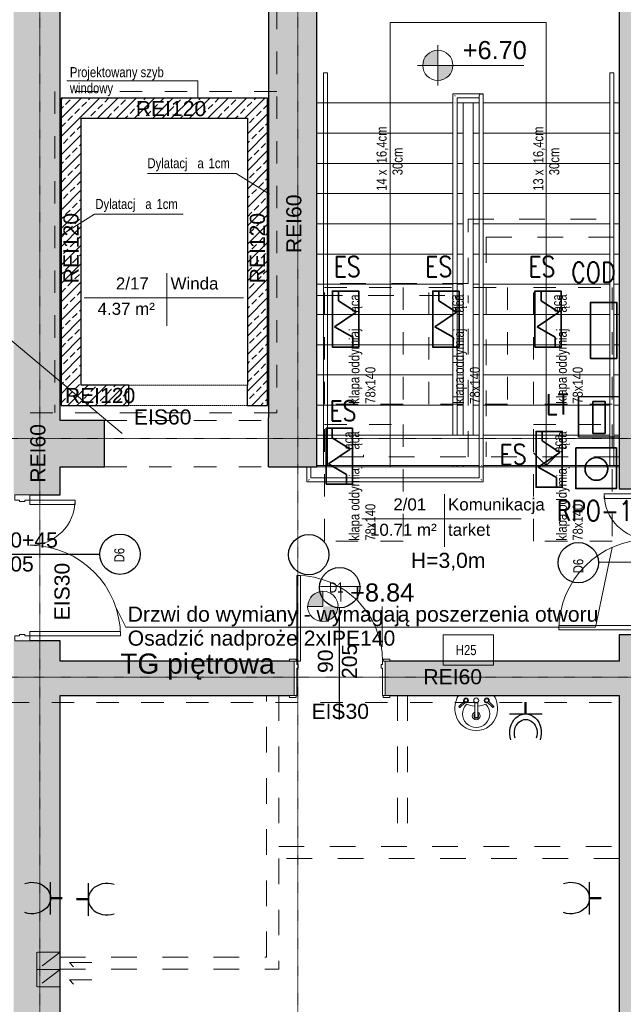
# Model space of a CAD drawing. Header units: centimetres. Extents: x 14504 to 44111, y -18976 to -7683.
# Tile 110 of 141: x 37171 to 37770, y -17642 to -16664. Entities that reach past the tile are written whole.
import ezdxf

# ---------------------------------------------------------------- set-up
doc = ezdxf.new("R2010")
doc.units = ezdxf.units.CM
for name, pattern in [('Aligning Line 1_8_', [0.635, 0.3175, -0.3175]), ('Kreska', [0.635, 0.3175, -0.3175]), ('Linia siatki', [0.9925, 0.47, -0.2175, 0.0875, -0.2175]), ('Ponad', [0.396875, 0.238125, -0.15875]), ('Ukryty', [0.714375, 0.47625, -0.238125])]:
    doc.linetypes.add(name, pattern=pattern)
for name, color, linetype, lineweight in [('A-AREA', 32, 'Continuous', 9), ('A-AREA-IDEN', 4, 'Continuous', 9), ('A-DETL', 6, 'Continuous', 9), ('A-DETL-GENF', 92, 'Continuous', 9), ('A-DETL-HDLN', 90, 'Ukryty', 9), ('A-DETL-MEDM', 33, 'Continuous', 25), ('A-DETL-THIN', 151, 'Continuous', 9), ('A-DOOR', 31, 'Continuous', 9), ('A-DOOR-FRAM', 31, 'Continuous', 18), ('A-FLOR', 192, 'Continuous', 9), ('A-FLOR-HRAL', 11, 'Continuous', 9), ('A-WALL', 4, 'Continuous', 9), ('A-WALL-PATT', 111, 'Continuous', 25), ('G-ANNO-DIMS', 111, 'Continuous', 9), ('G-ANNO-TEXT', 8, 'Continuous', 9), ('IE inst', 1, 'Continuous', 50), ('P-SANR-FIXT', 6, 'Continuous', 9), ('S-GRID', 8, 'Continuous', 9), ('S-STRS', 31, 'Continuous', 9), ('S-STRS-ANNO', 31, 'Continuous', 9)]:
    doc.layers.add(name, color=color, linetype=linetype, lineweight=lineweight)
doc.styles.add('Arial_1', font='arial.ttf', dxfattribs={"height": 12})
doc.styles.add('Arial_2', font='arial.ttf', dxfattribs={"height": 18})
doc.styles.add('Arial_3', font='arial.ttf', dxfattribs={"width": 0.8, "height": 18})
doc.styles.add('Arial_4', font='arial.ttf', dxfattribs={"height": 10})
doc.styles.add('Arial_5', font='arial.ttf', dxfattribs={"height": 15})
doc.styles.get("Standard").update_dxf_attribs({"font": 'romans.shx', "width": 0.8, "height": 20})
pattern_1 = [(45, (20971.481, -7711.194), (-9.123799, 9.123799), []), (45, (20980.605, -7711.194), (-9.123799, 9.123799), [6.452, -3.226])]

# ---------------------------------------------------------------- blocks, each defined once
blk = doc.blocks.new('Drzwi-wewnętrzne-jednoskrzydłowe-dwupanelowe-drewniane - 900 x 2100mm-321421-6_Poziom posadzka II pietra')
at = {"layer": 'A-DOOR'}
for p, q in [((-49.635, 19.3175), (-43.135, 19.3175)), ((-49.635, 17.3175), (-49.635, 19.3175)), ((-43.135, 17.3175), (-49.635, 17.3175)), ((-43.135, 19.3175), (-43.135, 17.3175)), ((43.135, 19.3175), (49.635, 19.3175)), ((43.135, 17.3175), (43.135, 19.3175)), ((49.635, 17.3175), (43.135, 17.3175)), ((49.635, 19.3175), (49.635, 17.3175)), ((-49.635, -16.6825), (-43.135, -16.6825)), ((-49.635, -18.6825), (-49.635, -16.6825)), ((-43.135, -18.6825), (-49.635, -18.6825)), ((-43.135, -16.6825), (-43.135, -18.6825)), ((43.135, -16.6825), (49.635, -16.6825)), ((43.135, -18.6825), (43.135, -16.6825)), ((49.635, -18.6825), (43.135, -18.6825)), ((49.635, -16.6825), (49.635, -18.6825))]:
    blk.add_line(p, q, dxfattribs=at)
at = {"layer": 'A-DOOR', "lineweight": 18}
for p, q in [((39, -16.6825), (42.5, -16.6825)), ((39, -101.6825), (39, -16.6825)), ((42.5, -16.6825), (42.5, -101.6825)), ((42.5, -101.6825), (39, -101.6825))]:
    blk.add_line(p, q, dxfattribs=at)
at = {"layer": 'A-DOOR'}
blk.add_arc((42.5, -16.6825), 85, 180, 270, dxfattribs=at)
at = {"layer": 'A-DOOR-FRAM'}
for p, q in [((-45, 17.3175), (-42.5, 17.3175)), ((-45, -16.6825), (-45, 17.3175)), ((-42.5, 17.3175), (-42.5, -9.69)), ((42.5, 17.3175), (45, 17.3175)), ((42.5, -9.69), (42.5, 17.3175)), ((45, 17.3175), (45, -16.6825)), ((-42.5, -9.69), (-41.23, -9.69)), ((-41.23, -9.69), (-41.23, -13.1825)), ((41.23, -9.69), (42.5, -9.69)), ((41.23, -13.1825), (41.23, -9.69)), ((-42.5, -16.6825), (-45, -16.6825)), ((-42.5, -13.1825), (-42.5, -16.6825)), ((-41.23, -13.1825), (-42.5, -13.1825)), ((42.5, -13.1825), (41.23, -13.1825)), ((42.5, -16.6825), (42.5, -13.1825)), ((45, -16.6825), (42.5, -16.6825))]:
    blk.add_line(p, q, dxfattribs=at)
blk = doc.blocks.new('Drzwi-korytarz-niesymetryczne-wpuszczane - 1350 x 2000mm-591046-6_Poziom posadzka II pietra')
at = {"layer": 'A-DOOR', "lineweight": 18}
for p, q in [((-67.5, -6.365), (-67.5, 83.635)), ((-67.5, 83.635), (-63, 83.635)), ((-63, 83.635), (-63, -6.365)), ((67.5, 38.635), (63, 38.635)), ((63, 38.635), (63, -6.365)), ((67.5, -6.365), (67.5, 38.635)), ((-63, -6.365), (-67.5, -6.365)), ((63, -6.365), (67.5, -6.365))]:
    blk.add_line(p, q, dxfattribs=at)
at = {"layer": 'A-DOOR'}
for centre, radius, start, end in [((-67.5, -6.365), 90, 0, 90), ((67.5, -6.365), 45, 90, 180)]:
    blk.add_arc(centre, radius, start, end, dxfattribs=at)
at = {"layer": 'A-DOOR-FRAM'}
for p, q in [((-67.5, -6.365), (-72.5, -6.365)), ((-72.5, -6.365), (-72.5, -21.365)), ((-67.5, -11.34125), (-67.5, -6.365)), ((67.5, -6.365), (67.5, -11.34125)), ((72.5, -6.365), (67.5, -6.365)), ((72.5, -21.365), (72.5, -6.365)), ((-65.9125, -11.34125), (-67.5, -11.34125)), ((-67.5, -21.365), (-67.5, -16.44375)), ((-67.5, -16.44375), (-65.9125, -16.44375)), ((-65.9125, -16.44375), (-65.9125, -11.34125)), ((67.5, -11.34125), (65.9125, -11.34125)), ((65.9125, -11.34125), (65.9125, -16.44375)), ((65.9125, -16.44375), (67.5, -16.44375)), ((67.5, -16.44375), (67.5, -21.365)), ((-72.5, -21.365), (-67.5, -21.365)), ((67.5, -21.365), (72.5, -21.365))]:
    blk.add_line(p, q, dxfattribs=at)
blk = doc.blocks.new('Drzwi-korytarz-niesymetryczne-wpuszczane - 1350 x 2000mm-590928-6_Poziom posadzka II pietra')
at = {"layer": 'A-DOOR', "lineweight": 18}
for p, q in [((-63, 6.365), (-67.5, 6.365)), ((-67.5, 6.365), (-67.5, -83.635)), ((-63, -83.635), (-63, 6.365)), ((63, 6.365), (67.5, 6.365)), ((63, -38.635), (63, 6.365)), ((67.5, 6.365), (67.5, -38.635)), ((67.5, -38.635), (63, -38.635)), ((-67.5, -83.635), (-63, -83.635))]:
    blk.add_line(p, q, dxfattribs=at)
at = {"layer": 'A-DOOR'}
for centre, radius, start, end in [((-67.5, 6.365), 90, 270, 360), ((67.5, 6.365), 45, 180, 270)]:
    blk.add_arc(centre, radius, start, end, dxfattribs=at)
at = {"layer": 'A-DOOR-FRAM'}
for p, q in [((-72.5, 21.365), (-67.5, 21.365)), ((-72.5, 6.365), (-72.5, 21.365)), ((-67.5, 21.365), (-67.5, 16.44375)), ((67.5, 21.365), (72.5, 21.365)), ((67.5, 16.44375), (67.5, 21.365)), ((72.5, 21.365), (72.5, 6.365)), ((-67.5, 16.44375), (-65.9125, 16.44375)), ((-67.5, 11.34125), (-67.5, 6.365)), ((-65.9125, 11.34125), (-67.5, 11.34125)), ((-65.9125, 16.44375), (-65.9125, 11.34125)), ((65.9125, 16.44375), (67.5, 16.44375)), ((65.9125, 11.34125), (65.9125, 16.44375)), ((67.5, 11.34125), (65.9125, 11.34125)), ((67.5, 6.365), (67.5, 11.34125)), ((-67.5, 6.365), (-72.5, 6.365)), ((72.5, 6.365), (67.5, 6.365))]:
    blk.add_line(p, q, dxfattribs=at)
blk = doc.blocks.new('Lavabo mural - 05 - 440mm x 350mm-346807-6_Poziom posadzka II pietra')
at = {"layer": 'P-SANR-FIXT'}
for p, q in [((-17.19, -11.05), (-11.74, -5.6)), ((-16.1, -12.14), (-10.65, -6.69)), ((-1.5, -21.49), (-1.5, -7.07)), ((1.5, -21.49), (1.5, -7.07)), ((16.41, -12.14), (10.96, -6.69)), ((17.5, -11.05), (12.05, -5.6))]:
    blk.add_line(p, q, dxfattribs=at)
for centre, radius, start, end in [((5.33, -13.08), 26.44, 150.36495, 193.63505), ((-5.33, -13.08), 26.44, 346.36495, 29.63505), ((0, -18.36), 13.5, 135.46291, 45.05561), ((-10.13, -5.07), 2.5, 0, 180), ((-10.13, -5.07), 2.5, 180, 207.05328), ((-10.13, -5.07), 1.7, 360, 180), ((-10.13, -5.07), 1.7, 180, 198.05956), ((-10.13, -5.07), 1.7, 198.05956, 360), ((-10.13, -5.07), 2.5, 242.94672, 0), ((-0.16, 16.03), 26.66, 249.19864, 267.10928), ((0, -5.07), 2.5, 0, 180), ((0, -5.07), 2.5, 180, 0), ((-0.16, 16.03), 26.66, 273.5606, 291.31988), ((10.43, -5.07), 2.5, 360, 180), ((10.43, -5.07), 2.5, 180, 297.05328), ((10.43, -5.07), 1.7, 0, 180), ((10.43, -5.07), 1.7, 180, 0), ((10.43, -5.07), 2.5, 332.94672, 360), ((-0.59, -14.51), 20.35, 193.63505, 271.65578), ((0, -20.36), 3.86, 112.88275, 180), ((0, -20.36), 2.35, 129.68263, 180), ((0.59, -14.51), 20.35, 268.34422, 346.36495), ((0, -20.36), 3.86, 360, 67.11782), ((0, -20.36), 2.35, 360, 50.3185), ((0, -20.36), 3.86, 180, 360), ((0, -20.36), 2.35, 180, 360)]:
    blk.add_arc(centre, radius, start, end, dxfattribs=at)
for centre, major_axis, ratio, start_param, end_param in [((-16.65, -11.59), (-0.545, 0.545), 0.274309, 0, 3.141593), ((16.95, -11.59), (0.545, 0.545), 0.274309, 3.141593, 6.283185), ((0, -21.49), (-1.5, 0), 0.428525, 0, 3.141593)]:
    blk.add_ellipse(centre, major_axis=major_axis, ratio=ratio, start_param=start_param, end_param=end_param, dxfattribs=at)
blk = doc.blocks.new('Otwór drzwiowy - 118x223-651258-6_Poziom posadzka II pietra')
at = {"layer": 'A-DETL-GENF', "linetype": 'Ponad'}
for p, q in [((58.18, 10), (-59.82, 10)), ((-59.82, -10), (58.18, -10))]:
    blk.add_line(p, q, dxfattribs=at)
at = {"layer": 'A-DETL-MEDM'}
for p, q in [((-59.82, 10), (-59.82, -10)), ((58.18, -10), (58.18, 10))]:
    blk.add_line(p, q, dxfattribs=at)
blk = doc.blocks.new('Typ poręczy górnej - Górna poręcz_wewnętrzny_-702195-6_Poziom posadzka II pietra')
at = {"layer": 'A-FLOR-HRAL'}
for p, q in [((16657.66, -9026.43), (16629.58, -9026.43)), ((16629.58, -9026.43), (16629.58, -9034.96)), ((16633.58, -9030.43), (16655.66, -9030.43)), ((16633.58, -9034.96), (16633.58, -9030.43)), ((16655.66, -9028.43), (16655.66, -9395.98)), ((16659.66, -9395.98), (16659.66, -9028.43)), ((16629.58, -9034.96), (16629.58, -9365.47)), ((16633.58, -9365.47), (16633.58, -9034.96)), ((16629.58, -9395.47), (16629.58, -9396.71)), ((16633.58, -9396.71), (16633.58, -9395.47)), ((16484.58, -9396.71), (16484.58, -9411.75)), ((16488.58, -9407.75), (16488.58, -9396.71)), ((16655.66, -9395.98), (16655.66, -9407.75)), ((16659.66, -9411.75), (16659.66, -9395.98)), ((16484.58, -9411.75), (16659.66, -9411.75)), ((16655.66, -9407.75), (16488.58, -9407.75))]:
    blk.add_line(p, q, dxfattribs=at)
at = {"layer": 'A-FLOR-HRAL', "flags": 128}
for points in [[(16657.66, -9026.43), (16657.14, -9026.5), (16656.66, -9026.7), (16656.25, -9027.02), (16655.93, -9027.43), (16655.73, -9027.92), (16655.66, -9028.43)], [(16655.66, -9028.43), (16655.73, -9027.92), (16655.93, -9027.43), (16656.25, -9027.02), (16656.66, -9026.7), (16657.14, -9026.5), (16657.66, -9026.43), (16658.18, -9026.5), (16658.66, -9026.7), (16659.08, -9027.02)], [(16659.08, -9027.02), (16658.66, -9026.7), (16658.18, -9026.5), (16657.66, -9026.43)]]:
    blk.add_lwpolyline(points, dxfattribs=at)
at = {"layer": 'A-FLOR-HRAL'}
for points, knots in [([(16631.35, -9028.2), (16631.38, -9028.23), (16631.46, -9028.31), (16631.58, -9028.43), (16631.7, -9028.55), (16631.78, -9028.63), (16631.82, -9028.67)], [-0.53727163, -0.53727163, -0.53727163, -0.53727163, -0.52083333, -0.5, -0.47916667, -0.46272837, -0.46272837, -0.46272837, -0.46272837]), ([(16486.82, -9409.52), (16486.78, -9409.56), (16486.7, -9409.63), (16486.58, -9409.75), (16486.46, -9409.88), (16486.38, -9409.95), (16486.35, -9409.99)], [0.46272837, 0.46272837, 0.46272837, 0.46272837, 0.47916667, 0.5, 0.52083333, 0.53727163, 0.53727163, 0.53727163, 0.53727163]), ([(16657.43, -9409.52), (16657.46, -9409.56), (16657.54, -9409.63), (16657.66, -9409.75), (16657.78, -9409.88), (16657.86, -9409.95), (16657.9, -9409.99)], [0.46272837, 0.46272837, 0.46272837, 0.46272837, 0.47916667, 0.5, 0.52083333, 0.53727163, 0.53727163, 0.53727163, 0.53727163])]:
    blk.add_open_spline(points, degree=3, knots=knots, dxfattribs=at)
for points in [[(16631.79, -9035.47), (16631.72, -9035.47), (16631.58, -9035.47), (16631.45, -9035.47), (16631.38, -9035.47)], [(16657.46, -9395.48), (16657.53, -9395.47), (16657.66, -9395.47), (16657.8, -9395.47), (16657.87, -9395.48)]]:
    blk.add_open_spline(points, degree=3, dxfattribs=at)
blk = doc.blocks.new('Typ poręczy górnej - Górna poręcz_wewnętrzny_-V4-6_Poziom posadzka II pietra')
at = {"layer": 'A-FLOR-HRAL'}
for p, q in [((16629.58, -9026.43), (16659.66, -9026.43)), ((16629.58, -9035.47), (16629.58, -9026.43)), ((16633.58, -9030.43), (16655.66, -9030.43)), ((16633.58, -9035.47), (16633.58, -9030.43)), ((16655.66, -9030.43), (16655.66, -9395.47)), ((16659.66, -9026.43), (16659.66, -9395.47)), ((16629.58, -9365.47), (16629.58, -9035.47)), ((16633.58, -9365.47), (16633.58, -9035.47)), ((16629.58, -9396.71), (16629.58, -9395.47)), ((16633.58, -9396.71), (16633.58, -9395.47)), ((16655.66, -9395.47), (16655.66, -9407.75)), ((16659.66, -9395.47), (16659.66, -9411.75)), ((16484.58, -9411.75), (16484.58, -9396.71)), ((16488.58, -9407.75), (16488.58, -9396.71)), ((16659.66, -9411.75), (16484.58, -9411.75)), ((16655.66, -9407.75), (16488.58, -9407.75))]:
    blk.add_line(p, q, dxfattribs=at)
blk = doc.blocks.new('Typ poręczy górnej - Górna poręcz_wewnętrzny_-712690-6_Poziom posadzka II pietra')
at = {"layer": 'A-FLOR-HRAL'}
for p, q in [((16785.08, -9005.47), (16785.08, -9036.43)), ((16789.08, -9036.43), (16789.08, -9005.47)), ((16785.08, -9036.43), (16785.08, -9395.47)), ((16789.08, -9395.47), (16789.08, -9036.43))]:
    blk.add_line(p, q, dxfattribs=at)
at = {"layer": 'A-FLOR-HRAL', "flags": 128}
for points in [[(16786.88, -9005.47), (16787.08, -9005.47), (16787.29, -9005.47)], [(16787.29, -9395.47), (16787.08, -9395.47), (16786.88, -9395.47)]]:
    blk.add_lwpolyline(points, dxfattribs=at)
blk = doc.blocks.new('Typ poręczy górnej - Górna poręcz_wewnętrzny_-V5-6_Poziom posadzka II pietra')
at = {"layer": 'A-FLOR-HRAL'}
for p, q in [((16789.08, -9005.47), (16785.08, -9005.47)), ((16785.08, -9005.47), (16785.08, -9395.47)), ((16789.08, -9005.47), (16789.08, -9395.47)), ((16789.08, -9395.47), (16785.08, -9395.47))]:
    blk.add_line(p, q, dxfattribs=at)
blk = doc.blocks.new('Etyk_pom_1_mala - Etyk_pom_1_mala-219433-6_Poziom posadzka II pietra')
at = {"layer": 'A-AREA-IDEN'}
for p, q in [((-0.0958, 0.1444), (-0.0958, -0.3781)), ((-0.9154, -0.1015), (0.6661, -0.1015))]:
    blk.add_line(p, q, dxfattribs=at)
blk = doc.blocks.new('2')
at = {"layer": 'IE inst', "linetype": 'Continuous', "lineweight": -3}
blk.add_line((230327.1, 30059.8), (230327.1, 30382.2), dxfattribs=at)
at = {"layer": 'IE inst'}
blk.add_line((230327.2, 30222.2), (230444.8, 30222.2), dxfattribs=at)
at = {"layer": 'IE inst', "linetype": 'Continuous', "lineweight": -3, "extrusion": (0, 0, -1)}
for centre, major_axis in [((230143.1, 30223.1), (185.4, 0)), ((230140.2, 30221.8), (133.5, 0))]:
    blk.add_ellipse(centre, major_axis=major_axis, ratio=0.845477, start_param=4.316789, end_param=8.249581, dxfattribs=at)

msp = doc.modelspace()

# ---------------------------------------------------------------- hatches: boundary and pattern name
at = {"layer": 'A-WALL-PATT', "lineweight": 9, "transparency": 33554610}
h = msp.add_hatch(color=256, dxfattribs=at)
h.paths.add_polyline_path([(37165.1, -18126.91), (37211.1, -18126.91), (37211.1, -17280.91), (37165.1, -17280.91), (37165.1, -18061.91)])
h.paths.add_polyline_path([(37165.1, -17135.91), (37211.1, -17135.91), (37211.1, -16523.91), (37165.1, -16523.91), (37165.1, -17135.41)])
h = msp.add_hatch(color=256, dxfattribs=at)
h.paths.add_polyline_path([(37766.1, -18063.91), (37812.1, -18063.91), (37812.1, -17274.91), (37766.1, -17274.91), (37766.1, -18061.91)])
h.paths.add_polyline_path([(37766.1, -17129.91), (37812.1, -17129.91), (37812.1, -16523.91), (37766.1, -16523.91), (37766.1, -17076.1)])
for points in [[(37454.77, -17107.91), (37466.1, -17107.91), (37466.1, -16586.91), (37418.1, -16586.91), (37418.1, -17107.91)], [(37255.1, -17107.91), (37255.1, -17061.91), (37211.1, -17061.91), (37211.1, -17107.91), (37246.91, -17107.91)]]:
    msp.add_hatch(color=256, dxfattribs=at).paths.add_polyline_path(points)
h = msp.add_hatch(dxfattribs=at)
h.set_pattern_fill('FP_1', color=256, style=0, pattern_type=2)
h.set_pattern_definition(pattern_1)
h.paths.add_polyline_path([(37212.1, -17026.91), (37232.1, -17026.91), (37232.1, -16741.91), (37212.1, -16741.91), (37212.1, -16778.15)])
h = msp.add_hatch(dxfattribs=at)
h.set_pattern_fill('FP_1', color=256, style=0, pattern_type=2)
h.set_pattern_definition(pattern_1)
h.paths.add_polyline_path([(37417.1, -16761.91), (37417.1, -16741.91), (37232.1, -16741.91), (37232.1, -16761.91), (37413.19, -16761.91)])
h = msp.add_hatch(dxfattribs=at)
h.set_pattern_fill('FP_1', color=256, style=0, pattern_type=2)
h.set_pattern_definition(pattern_1)
h.paths.add_polyline_path([(37417.1, -17026.91), (37417.1, -16761.91), (37397.1, -16761.91), (37397.13, -17026.91), (37413.19, -17026.91)])
h = msp.add_hatch(dxfattribs=at)
h.set_pattern_fill('FP_1', color=256, style=0, pattern_type=2)
h.set_pattern_definition(pattern_1)
h.paths.add_polyline_path([(37397.13, -17046.91), (37417.1, -17046.91), (37417.1, -17026.91), (37397.13, -17026.91)])
h.paths.add_polyline_path([(37212.1, -17046.91), (37279.13, -17046.91), (37279.13, -17026.91), (37212.1, -17026.91)])
h = msp.add_hatch(color=256, dxfattribs=at)
h.paths.add_polyline_path([(37766.1, -17334.91), (37766.1, -17300.91), (37533.6, -17300.91), (37533.6, -17334.91), (37745.77, -17334.91)])
h.paths.add_polyline_path([(37246.91, -17334.91), (37443.6, -17334.91), (37443.6, -17300.91), (37211.1, -17300.91), (37211.1, -17334.91)])
at = {"layer": 'G-ANNO-DIMS'}
h = msp.add_hatch(color=256, dxfattribs=at)
edge = h.paths.add_edge_path()
edge.add_arc((37586.01, -16709.35), 15, 90, 180)
edge.add_line((37571.01, -16709.35), (37586.01, -16709.35))
edge.add_line((37586.01, -16709.35), (37586.01, -16694.35))
h = msp.add_hatch(color=256, dxfattribs=at)
edge = h.paths.add_edge_path()
edge.add_arc((37586.01, -16709.35), 15, 270, 360)
edge.add_line((37601.01, -16709.35), (37586.01, -16709.35))
edge.add_line((37586.01, -16709.35), (37586.01, -16724.35))
h = msp.add_hatch(color=256, dxfattribs=at)
edge = h.paths.add_edge_path()
edge.add_arc((37472.04, -17246.47), 15, 90, 180)
edge.add_line((37457.04, -17246.47), (37472.04, -17246.47))
edge.add_line((37472.04, -17246.47), (37472.04, -17231.47))
h = msp.add_hatch(color=256, dxfattribs=at)
edge = h.paths.add_edge_path()
edge.add_arc((37471.84, -17246.52), 15, 270, 360)
edge.add_line((37486.84, -17246.52), (37471.84, -17246.52))
edge.add_line((37471.84, -17246.52), (37471.84, -17261.52))

# ---------------------------------------------------------------- linework, layer by layer
at = {"layer": 'A-AREA'}
for p, q in [((37627.14, -17107.91), (37466.1, -17107.91)), ((37766.1, -17107.91), (37631.14, -17107.91))]:
    msp.add_line(p, q, dxfattribs=at)
at = {"layer": 'A-DETL', "linetype": 'Aligning Line 1_8_', "ltscale": 70}
for p, q in [((37426.1, -16517.88), (37426.1, -17054.41)), ((37426.1, -16735.27), (37206.1, -16735.27)), ((37206.1, -16735.27), (37206.1, -17054.41)), ((37473.5, -16929.84), (37551.5, -16929.84)), ((37473.5, -17045.84), (37473.5, -16929.84)), ((37551.5, -16929.84), (37551.5, -17045.84)), ((37577.25, -16929.84), (37655.25, -16929.84)), ((37577.25, -17045.84), (37577.25, -16929.84)), ((37655.25, -16929.84), (37655.25, -17045.84)), ((37681, -16929.84), (37759, -16929.84)), ((37681, -17045.84), (37681, -16929.84)), ((37759, -16929.84), (37759, -17045.84)), ((37551.5, -17045.84), (37473.5, -17045.84)), ((37655.25, -17045.84), (37577.25, -17045.84)), ((37759, -17045.84), (37681, -17045.84)), ((37426.1, -17054.41), (37158.38, -17054.41)), ((37255.1, -17061.91), (37418.1, -17061.91)), ((37473.5, -17065.84), (37551.5, -17065.84)), ((37473.5, -17181.84), (37473.5, -17065.84)), ((37551.5, -17065.84), (37551.5, -17181.84)), ((37681, -17065.84), (37759, -17065.84)), ((37681, -17181.84), (37681, -17065.84)), ((37759, -17065.84), (37759, -17181.84)), ((37255.1, -17107.91), (37418.1, -17107.91)), ((37551.5, -17181.84), (37473.5, -17181.84)), ((37759, -17181.84), (37681, -17181.84)), ((37158.38, -17341.88), (37822.1, -17341.88)), ((37211.1, -17590.01), (37188.1, -17590.01)), ((37188.1, -17590.01), (37188.1, -17607.22)), ((37211.1, -17590.01), (37188.1, -17607.22)), ((37211.1, -17607.22), (37211.1, -17590.01)), ((37211.1, -17607.22), (37188.1, -17607.22)), ((37211.1, -17607.22), (37188.1, -17607.22)), ((37188.1, -17607.22), (37188.1, -17624.43)), ((37211.1, -17607.22), (37188.1, -17624.43)), ((37211.1, -17624.43), (37211.1, -17607.22)), ((37220.38, -17600.28), (37246.38, -17600.28)), ((37220.38, -17600.28), (37224.62, -17604.52)), ((37220.38, -17617.49), (37246.38, -17617.49)), ((37220.38, -17617.49), (37224.62, -17621.73)), ((37211.1, -17624.43), (37188.1, -17624.43))]:
    msp.add_line(p, q, dxfattribs=at)
at = {"layer": 'A-DETL-HDLN', "linetype": 'Kreska', "ltscale": 80}
for p, q in [((37616.1, -16861.91), (37767.1, -16861.91)), ((37616.1, -16925.91), (37616.1, -16861.91)), ((37634.1, -16879.91), (37634.1, -17097.91)), ((37634.1, -16879.91), (37767.1, -16879.91)), ((37616.1, -16925.91), (37466.64, -16925.91)), ((37466.1, -16937.91), (37616.1, -16937.91)), ((37616.1, -17097.91), (37616.1, -16937.91)), ((37766.1, -17097.91), (37466.1, -17097.91)), ((37512.35, -17097.91), (37512.35, -17095.91)), ((37466.1, -17107.91), (37766.1, -17107.91)), ((37416.1, -17594.91), (37416.1, -17334.91)), ((37428.1, -17334.91), (37428.1, -17484.91)), ((37546.01, -17334.91), (37546.01, -17484.91)), ((37556.01, -17334.91), (37556.01, -17484.91)), ((37428.1, -17484.91), (37766.1, -17484.91)), ((37766.1, -17496.91), (37428.1, -17496.91)), ((37428.1, -17496.91), (37428.1, -17606.91)), ((37211.1, -17594.91), (37416.1, -17594.91)), ((37211.1, -17606.91), (37428.1, -17606.91))]:
    msp.add_line(p, q, dxfattribs=at)
at = {"layer": 'A-DETL-MEDM'}
for p, q in [((37418.1, -17107.91), (37418.1, -17058.91)), ((37211.1, -17107.91), (37255.1, -17107.91)), ((37139.6, -17194.73), (37250.6, -17194.73)), ((37856.47, -17201.93), (37745.47, -17203)), ((37488.6, -17358.91), (37488.6, -17247.91))]:
    msp.add_line(p, q, dxfattribs=at)
for centre in [(37270.6, -17194.73), (37457.92, -17195.23), (37725.47, -17203.19), (37488.6, -17227.91)]:
    msp.add_circle(centre, 20, dxfattribs=at)
at = {"layer": 'A-DETL-THIN'}
for p, q in [((37472.56, -16716.67), (37476.56, -16716.67)), ((37472.56, -17106.67), (37472.56, -16716.67)), ((37476.56, -16716.67), (37476.56, -17106.67)), ((37347.89, -16724.66), (37217.89, -16724.66)), ((37347.89, -16724.66), (37347.89, -16740.93)), ((37385.87, -16816.58), (37297.87, -16816.58)), ((37385.87, -16816.58), (37419.13, -16837.37)), ((37245.4, -16857.08), (37212.13, -16877.87)), ((37245.4, -16857.08), (37333.4, -16857.08)), ((37153.37, -16974.57), (37272.87, -17074.84)), ((37625, -17076.67), (37599.57, -17076.67)), ((37621.1, -17076.67), (37601.06, -17076.67)), ((37476.56, -17106.67), (37472.56, -17106.67)), ((37599.57, -17106.67), (37625, -17106.67)), ((37621.1, -17106.67), (37601.06, -17106.67)), ((37742.36, -17267.03), (37759, -17187.91)), ((37276.36, -17267.03), (37266.24, -17246.72)), ((37276.36, -17267.03), (37742.36, -17267.03)), ((37591.22, -17274.91), (37641.22, -17274.91)), ((37591.22, -17304.91), (37591.22, -17274.91)), ((37641.22, -17274.91), (37641.22, -17304.91)), ((37641.22, -17304.91), (37591.22, -17304.91))]:
    msp.add_line(p, q, dxfattribs=at)
at = {"layer": 'A-FLOR'}
for p, q in [((37627.14, -17107.91), (37466.1, -17107.91)), ((37766.1, -17107.91), (37631.14, -17107.91))]:
    msp.add_line(p, q, dxfattribs=at)
at = {"layer": 'A-WALL', "lineweight": 25}
for p, q in [((37211.1, -17061.91), (37211.1, -16586.91)), ((37418.1, -16586.91), (37418.1, -17058.91)), ((37466.1, -17107.91), (37466.1, -16586.91)), ((37766.1, -16586.91), (37766.1, -17129.91)), ((37212.1, -16741.91), (37212.1, -17046.91)), ((37417.1, -16741.91), (37212.1, -16741.91)), ((37417.1, -17046.91), (37417.1, -16741.91)), ((37232.1, -17026.91), (37232.1, -16761.91)), ((37232.1, -16761.91), (37397.1, -16761.91)), ((37397.1, -16761.91), (37397.1, -17026.91)), ((37279.13, -17026.91), (37232.1, -17026.91)), ((37212.1, -17046.91), (37279.13, -17046.91)), ((37397.13, -17046.91), (37417.1, -17046.91)), ((37255.1, -17061.91), (37211.1, -17061.91)), ((37255.1, -17107.91), (37255.1, -17061.91)), ((37211.1, -17135.91), (37211.1, -17107.91)), ((37418.1, -17107.91), (37466.1, -17107.91)), ((37181.1, -17135.91), (37211.1, -17135.91)), ((37766.1, -17129.91), (37796.1, -17129.91)), ((37796.1, -17274.91), (37766.1, -17274.91)), ((37766.1, -17274.91), (37766.1, -17300.91)), ((37211.1, -17280.91), (37181.1, -17280.91)), ((37211.1, -17300.91), (37211.1, -17280.91)), ((37438.97, -17300.91), (37211.1, -17300.91)), ((37766.1, -17300.91), (37538.24, -17300.91)), ((37211.1, -18061.91), (37211.1, -17334.91)), ((37211.1, -17334.91), (37438.97, -17334.91)), ((37538.24, -17334.91), (37766.1, -17334.91)), ((37766.1, -17334.91), (37766.1, -18061.91))]:
    msp.add_line(p, q, dxfattribs=at)
at = {"layer": 'G-ANNO-DIMS'}
for p, q in [((37586.01, -16689.35), (37586.01, -16729.35)), ((37586.01, -16709.35), (37586.01, -16694.35)), ((37606.01, -16709.35), (37566.01, -16709.35)), ((37571.01, -16709.35), (37586.01, -16709.35)), ((37671.29, -16709.35), (37572.31, -16709.35)), ((37601.01, -16709.35), (37586.01, -16709.35)), ((37586.01, -16709.35), (37586.01, -16724.35)), ((37586.01, -16709.35), (37671.29, -16709.35)), ((37509.62, -17226.71), (37469.62, -17226.71)), ((37504.62, -17226.71), (37489.62, -17226.71)), ((37489.62, -17226.71), (37489.62, -17241.71)), ((37472.04, -17246.47), (37472.04, -17231.47)), ((37456.84, -17246.52), (37471.84, -17246.52)), ((37530.85, -17246.62), (37530.85, -17286.62))]:
    msp.add_line(p, q, dxfattribs=at)
for centre, start, end in [((37586.01, -16709.35), 90, 180), ((37586.01, -16709.35), 0, 90), ((37586.01, -16709.35), 180, 270), ((37586.01, -16709.35), 270, 0), ((37472.04, -17246.47), 90, 180), ((37472.04, -17246.47), 0, 90), ((37471.84, -17246.52), 180, 270), ((37471.84, -17246.52), 270, 0)]:
    msp.add_arc(centre, 15, start, end, dxfattribs=at)
at = {"layer": 'IE inst', "linetype": 'Continuous', "lineweight": 35}
for p, q in [((37487.5, -16943.02), (37487.5, -16933.78)), ((37587.11, -16943.02), (37587.11, -16933.78)), ((37688.43, -16943.02), (37688.43, -16933.78)), ((37505.05, -16954.37), (37487.5, -16943.02)), ((37604.66, -16954.37), (37587.11, -16943.02)), ((37705.98, -16954.37), (37688.43, -16943.02)), ((37483.57, -16968.95), (37505.05, -16954.37)), ((37583.18, -16968.95), (37604.66, -16954.37)), ((37684.5, -16968.95), (37705.98, -16954.37)), ((37501.59, -16979.3), (37483.57, -16968.95)), ((37601.2, -16979.3), (37583.18, -16968.95)), ((37702.52, -16979.3), (37684.5, -16968.95)), ((37501.59, -16988.78), (37501.59, -16979.3)), ((37601.2, -16988.78), (37601.2, -16979.3)), ((37702.52, -16988.78), (37702.52, -16979.3)), ((37725.59, -17078.54), (37725.59, -17038.2)), ((37739.88, -17074.78), (37739.88, -17043.13)), ((37739.88, -17043.13), (37752.09, -17043.13)), ((37752.09, -17043.13), (37752.09, -17074.78)), ((37481.32, -17079.22), (37481.32, -17069.98)), ((37498.88, -17090.58), (37481.32, -17079.22)), ((37689.58, -17082.26), (37689.58, -17073.01)), ((37752.09, -17074.78), (37739.88, -17074.78)), ((37707.13, -17093.61), (37689.58, -17082.26)), ((37477.4, -17105.15), (37498.88, -17090.58)), ((37685.65, -17108.18), (37707.13, -17093.61)), ((37495.41, -17115.5), (37477.4, -17105.15)), ((37703.67, -17118.54), (37685.65, -17108.18)), ((37495.41, -17124.98), (37495.41, -17115.5)), ((37703.67, -17128.01), (37703.67, -17118.54))]:
    msp.add_line(p, q, dxfattribs=at)
at = {"layer": 'IE inst', "linetype": 'Continuous', "lineweight": -3}
for p, q in [((37725.59, -17038.2), (37765.95, -17038.2)), ((37765.95, -17038.2), (37765.95, -17078.54)), ((37765.95, -17078.54), (37725.59, -17078.54)), ((37201.61, -17552.52), (37201.61, -17520.27)), ((37736.43, -17552.52), (37736.43, -17520.27)), ((37239.34, -17553.67), (37239.34, -17521.42))]:
    msp.add_line(p, q, dxfattribs=at)
at = {"layer": 'IE inst'}
for p, q in [((37201.62, -17536.27), (37213.38, -17536.27)), ((37239.34, -17537.42), (37227.57, -17537.42)), ((37736.44, -17536.27), (37748.2, -17536.27))]:
    msp.add_line(p, q, dxfattribs=at)
at = {"layer": 'IE inst', "linetype": 'Continuous', "lineweight": 35}
for points in [[(37507.49, -16989.07), (37481.43, -16989.07), (37481.43, -16933.5), (37507.49, -16933.5)], [(37607.1, -16989.07), (37581.04, -16989.07), (37581.04, -16933.5), (37607.1, -16933.5)], [(37708.42, -16989.07), (37682.36, -16989.07), (37682.36, -16933.5), (37708.42, -16933.5)], [(37763.52, -17000.34), (37737.46, -17000.34), (37737.46, -16944.76), (37763.52, -16944.76)], [(37501.31, -17125.27), (37475.25, -17125.27), (37475.25, -17069.7), (37501.31, -17069.7)], [(37709.57, -17128.31), (37683.51, -17128.31), (37683.51, -17072.73), (37709.57, -17072.73)], [(37722.9, -17089.2), (37763.26, -17089.2), (37763.26, -17129.54), (37722.9, -17129.54)]]:
    msp.add_lwpolyline(points, close=True, dxfattribs=at)
msp.add_circle((37743.39, -17109.98), 11.31, dxfattribs=at)
at = {"layer": 'IE inst', "linetype": 'Continuous', "lineweight": -3, "extrusion": (0, 0, -1)}
for centre in [(37183.22, -17536.19), (37718.03, -17536.19)]:
    msp.add_ellipse(centre, major_axis=(18.54, 0), ratio=0.845477, start_param=4.316789, end_param=8.249581, dxfattribs=at)
at = {"layer": 'IE inst', "linetype": 'Continuous', "lineweight": -3}
msp.add_ellipse((37257.74, -17537.34), major_axis=(-18.54, 0), ratio=0.845477, start_param=4.316789, end_param=8.249581, dxfattribs=at)
at = {"layer": 'S-GRID', "linetype": 'Linia siatki'}
for p, q in [((37191.1, -16154.3), (37191.1, -18458.58)), ((37447.1, -16154.3), (37447.1, -18458.58)), ((35798.91, -17079.91), (39321.93, -17079.91)), ((35798.91, -17316.91), (39321.93, -17316.91))]:
    msp.add_line(p, q, dxfattribs=at)
at = {"layer": 'S-STRS'}
for p, q in [((37466.1, -16746.67), (37601.06, -16746.67)), ((37605.06, -16746.67), (37611.1, -16746.67)), ((37611.1, -16746.67), (37621.1, -16746.67)), ((37611.1, -16776.67), (37611.1, -16746.67)), ((37627.14, -16746.67), (37621.1, -16746.67)), ((37621.1, -16746.67), (37621.1, -16776.67)), ((37756.56, -16746.67), (37631.14, -16746.67)), ((37766.1, -16746.67), (37760.56, -16746.67)), ((37466.1, -16776.67), (37601.06, -16776.67)), ((37605.06, -16776.67), (37611.1, -16776.67)), ((37611.1, -16806.67), (37611.1, -16776.67)), ((37621.1, -16776.67), (37621.1, -16806.67)), ((37627.14, -16776.67), (37621.1, -16776.67)), ((37756.56, -16776.67), (37631.14, -16776.67)), ((37766.1, -16776.67), (37760.56, -16776.67)), ((37466.1, -16806.67), (37601.06, -16806.67)), ((37605.06, -16806.67), (37611.1, -16806.67)), ((37611.1, -16836.67), (37611.1, -16806.67)), ((37621.1, -16806.67), (37621.1, -16836.67)), ((37627.14, -16806.67), (37621.1, -16806.67)), ((37756.56, -16806.67), (37631.14, -16806.67)), ((37766.1, -16806.67), (37760.56, -16806.67)), ((37466.1, -16836.67), (37601.06, -16836.67)), ((37605.06, -16836.67), (37611.1, -16836.67)), ((37611.1, -16866.67), (37611.1, -16836.67)), ((37621.1, -16836.67), (37621.1, -16866.67)), ((37627.14, -16836.67), (37621.1, -16836.67)), ((37756.56, -16836.67), (37631.14, -16836.67)), ((37766.1, -16836.67), (37760.56, -16836.67)), ((37466.1, -16866.67), (37601.06, -16866.67)), ((37605.06, -16866.67), (37611.1, -16866.67)), ((37611.1, -16896.67), (37611.1, -16866.67)), ((37621.1, -16866.67), (37621.1, -16896.67)), ((37627.14, -16866.67), (37621.1, -16866.67)), ((37756.56, -16866.67), (37631.14, -16866.67)), ((37766.1, -16866.67), (37760.56, -16866.67)), ((37466.1, -16896.67), (37601.06, -16896.67)), ((37605.06, -16896.67), (37611.1, -16896.67)), ((37611.1, -16926.67), (37611.1, -16896.67)), ((37621.1, -16896.67), (37621.1, -16926.67)), ((37627.14, -16896.67), (37621.1, -16896.67)), ((37756.56, -16896.67), (37631.14, -16896.67)), ((37766.1, -16896.67), (37760.56, -16896.67)), ((37466.1, -16926.67), (37601.06, -16926.67)), ((37605.06, -16926.67), (37611.1, -16926.67)), ((37611.1, -16956.67), (37611.1, -16926.67)), ((37621.1, -16926.67), (37621.1, -16956.67)), ((37627.14, -16926.67), (37621.1, -16926.67)), ((37756.56, -16926.67), (37631.14, -16926.67)), ((37766.1, -16926.67), (37760.56, -16926.67)), ((37466.1, -16956.67), (37601.06, -16956.67)), ((37605.06, -16956.67), (37611.1, -16956.67)), ((37611.1, -16986.67), (37611.1, -16956.67)), ((37621.1, -16956.67), (37621.1, -16986.67)), ((37627.14, -16956.67), (37621.1, -16956.67)), ((37756.56, -16956.67), (37631.14, -16956.67)), ((37766.1, -16956.67), (37760.56, -16956.67)), ((37466.1, -16986.67), (37601.06, -16986.67)), ((37605.06, -16986.67), (37611.1, -16986.67)), ((37611.1, -17016.67), (37611.1, -16986.67)), ((37621.1, -16986.67), (37621.1, -17016.67)), ((37627.14, -16986.67), (37621.1, -16986.67)), ((37756.56, -16986.67), (37631.14, -16986.67)), ((37766.1, -16986.67), (37760.56, -16986.67)), ((37466.1, -17016.67), (37601.06, -17016.67)), ((37605.06, -17016.67), (37611.1, -17016.67)), ((37611.1, -17046.67), (37611.1, -17016.67)), ((37621.1, -17016.67), (37621.1, -17046.67)), ((37627.14, -17016.67), (37621.1, -17016.67)), ((37756.56, -17016.67), (37631.14, -17016.67)), ((37766.1, -17016.67), (37760.56, -17016.67)), ((37466.1, -17046.67), (37601.06, -17046.67)), ((37605.06, -17046.67), (37611.1, -17046.67)), ((37611.1, -17076.67), (37611.1, -17046.67)), ((37621.1, -17046.67), (37621.1, -17076.67)), ((37627.14, -17046.67), (37621.1, -17046.67)), ((37756.56, -17046.67), (37631.14, -17046.67)), ((37766.1, -17046.67), (37760.56, -17046.67)), ((37466.1, -17076.67), (37599.57, -17076.67)), ((37627.14, -17076.67), (37625, -17076.67)), ((37756.56, -17076.67), (37631.14, -17076.67)), ((37766.1, -17076.67), (37760.56, -17076.67)), ((37466.1, -17106.67), (37599.57, -17106.67)), ((37611.1, -17107.91), (37611.1, -17106.67)), ((37627.14, -17106.67), (37625, -17106.67)), ((37756.56, -17106.67), (37631.14, -17106.67)), ((37766.1, -17106.67), (37760.56, -17106.67))]:
    msp.add_line(p, q, dxfattribs=at)
at = {"layer": 'S-STRS', "linetype": 'Ponad'}
for p, q in [((37466.1, -16746.67), (37601.06, -16746.67)), ((37605.06, -16746.67), (37611.1, -16746.67)), ((37627.14, -16746.67), (37621.1, -16746.67)), ((37756.56, -16746.67), (37631.14, -16746.67)), ((37766.1, -16746.67), (37760.56, -16746.67)), ((37466.1, -16776.67), (37601.06, -16776.67)), ((37605.06, -16776.67), (37611.1, -16776.67)), ((37627.14, -16776.67), (37621.1, -16776.67)), ((37756.56, -16776.67), (37631.14, -16776.67)), ((37766.1, -16776.67), (37760.56, -16776.67)), ((37466.1, -16806.67), (37601.06, -16806.67)), ((37605.06, -16806.67), (37611.1, -16806.67)), ((37627.14, -16806.67), (37621.1, -16806.67)), ((37756.56, -16806.67), (37631.14, -16806.67)), ((37766.1, -16806.67), (37760.56, -16806.67)), ((37466.1, -16836.67), (37601.06, -16836.67)), ((37605.06, -16836.67), (37611.1, -16836.67)), ((37627.14, -16836.67), (37621.1, -16836.67)), ((37756.56, -16836.67), (37631.14, -16836.67)), ((37766.1, -16836.67), (37760.56, -16836.67)), ((37466.1, -16866.67), (37601.06, -16866.67)), ((37605.06, -16866.67), (37611.1, -16866.67)), ((37627.14, -16866.67), (37621.1, -16866.67)), ((37756.56, -16866.67), (37631.14, -16866.67)), ((37766.1, -16866.67), (37760.56, -16866.67)), ((37466.1, -16896.67), (37601.06, -16896.67)), ((37605.06, -16896.67), (37611.1, -16896.67)), ((37627.14, -16896.67), (37621.1, -16896.67)), ((37756.56, -16896.67), (37631.14, -16896.67)), ((37766.1, -16896.67), (37760.56, -16896.67)), ((37466.1, -16926.67), (37601.06, -16926.67)), ((37605.06, -16926.67), (37611.1, -16926.67)), ((37627.14, -16926.67), (37621.1, -16926.67)), ((37756.56, -16926.67), (37631.14, -16926.67)), ((37766.1, -16926.67), (37760.56, -16926.67)), ((37466.1, -16956.67), (37601.06, -16956.67)), ((37605.06, -16956.67), (37611.1, -16956.67)), ((37627.14, -16956.67), (37621.1, -16956.67)), ((37756.56, -16956.67), (37631.14, -16956.67)), ((37766.1, -16956.67), (37760.56, -16956.67)), ((37466.1, -16986.67), (37601.06, -16986.67)), ((37605.06, -16986.67), (37611.1, -16986.67)), ((37627.14, -16986.67), (37621.1, -16986.67)), ((37756.56, -16986.67), (37631.14, -16986.67)), ((37766.1, -16986.67), (37760.56, -16986.67)), ((37466.1, -17016.67), (37601.06, -17016.67)), ((37605.06, -17016.67), (37611.1, -17016.67)), ((37627.14, -17016.67), (37621.1, -17016.67)), ((37756.56, -17016.67), (37631.14, -17016.67)), ((37766.1, -17016.67), (37760.56, -17016.67)), ((37466.1, -17046.67), (37601.06, -17046.67)), ((37605.06, -17046.67), (37611.1, -17046.67)), ((37627.14, -17046.67), (37621.1, -17046.67)), ((37756.56, -17046.67), (37631.14, -17046.67)), ((37766.1, -17046.67), (37760.56, -17046.67)), ((37466.1, -17076.67), (37599.57, -17076.67)), ((37627.14, -17076.67), (37625, -17076.67)), ((37756.56, -17076.67), (37631.14, -17076.67)), ((37766.1, -17076.67), (37760.56, -17076.67)), ((37466.1, -17106.67), (37599.57, -17106.67))]:
    msp.add_line(p, q, dxfattribs=at)
at = {"layer": 'S-STRS-ANNO'}
for p, q in [((37538.6, -16666.67), (37693.6, -16666.67)), ((37538.6, -16746.67), (37538.6, -16666.67)), ((37693.6, -16666.67), (37693.6, -16746.67)), ((37538.6, -16776.67), (37538.6, -16746.67)), ((37693.6, -16746.67), (37693.6, -16776.67)), ((37538.6, -16806.67), (37538.6, -16776.67)), ((37693.6, -16776.67), (37693.6, -16806.67)), ((37538.6, -16836.67), (37538.6, -16806.67)), ((37693.6, -16806.67), (37693.6, -16836.67)), ((37538.6, -16866.67), (37538.6, -16836.67)), ((37693.6, -16836.67), (37693.6, -16866.67)), ((37538.6, -16896.67), (37538.6, -16866.67)), ((37693.6, -16866.67), (37693.6, -16896.67)), ((37538.6, -16926.67), (37538.6, -16896.67)), ((37693.6, -16896.67), (37693.6, -16926.67)), ((37538.6, -16956.67), (37538.6, -16926.67)), ((37693.6, -16926.67), (37693.6, -16956.67)), ((37538.6, -16986.67), (37538.6, -16956.67)), ((37693.6, -16956.67), (37693.6, -16986.67)), ((37538.6, -17016.67), (37538.6, -16986.67)), ((37693.6, -16986.67), (37693.6, -17016.67)), ((37538.6, -17046.67), (37538.6, -17016.67)), ((37693.6, -17016.67), (37693.6, -17046.67)), ((37538.6, -17076.67), (37538.6, -17046.67)), ((37693.6, -17046.67), (37693.6, -17076.67)), ((37538.6, -17106.67), (37538.6, -17076.67)), ((37693.6, -17076.67), (37693.6, -17106.67)), ((37693.6, -17106.67), (37681.1, -17094.17)), ((37693.6, -17106.67), (37706.1, -17094.17)), ((37538.6, -17107.91), (37538.6, -17106.67))]:
    msp.add_line(p, q, dxfattribs=at)

# ---------------------------------------------------------------- block references
at = {"layer": 'A-AREA-IDEN', "xscale": 99.99999999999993, "yscale": 99.99999999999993, "zscale": 99.99999999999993}
for p in [(37326.71, -16930.05), (37602.06, -17149.46)]:
    msp.add_blockref('Etyk_pom_1_mala - Etyk_pom_1_mala-219433-6_Poziom posadzka II pietra', p, dxfattribs=at)
at = {"layer": 'A-DOOR'}
msp.add_blockref('Otwór drzwiowy - 118x223-651258-6_Poziom posadzka II pietra', (37338.95, -17036.91), dxfattribs=at)
for name, p, rotation in [('Drzwi-korytarz-niesymetryczne-wpuszczane - 1350 x 2000mm-590928-6_Poziom posadzka II pietra', (37187.47, -17208.41), 89.99999999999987), ('Drzwi-korytarz-niesymetryczne-wpuszczane - 1350 x 2000mm-591046-6_Poziom posadzka II pietra', (37789.74, -17202.41), 89.99999999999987), ('Drzwi-wewnętrzne-jednoskrzydłowe-dwupanelowe-drewniane - 900 x 2100mm-321421-6_Poziom posadzka II pietra', (37488.6, -17317.59), 180)]:
    msp.add_blockref(name, p, dxfattribs=dict(at, rotation=rotation))
at = {"layer": 'A-FLOR-HRAL'}
for name in ['Typ poręczy górnej - Górna poręcz_wewnętrzny_-712690-6_Poziom posadzka II pietra', 'Typ poręczy górnej - Górna poręcz_wewnętrzny_-V5-6_Poziom posadzka II pietra', 'Typ poręczy górnej - Górna poręcz_wewnętrzny_-702195-6_Poziom posadzka II pietra', 'Typ poręczy górnej - Górna poręcz_wewnętrzny_-V4-6_Poziom posadzka II pietra']:
    msp.add_blockref(name, (20971.48, -7711.19), dxfattribs=at)
at = {"layer": 'IE inst', "xscale": 0.1000000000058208, "yscale": 0.09999999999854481, "zscale": 0.1, "rotation": 90}
msp.add_blockref('2', (40695.39, -40386.19), dxfattribs=at)
at = {"layer": 'P-SANR-FIXT'}
msp.add_blockref('Lavabo mural - 05 - 440mm x 350mm-346807-6_Poziom posadzka II pietra', (37624.1, -17334.91), dxfattribs=at)

# ---------------------------------------------------------------- texts
at = {"layer": 'A-AREA-IDEN', "char_height": 12, "attachment_point": 1, "style": 'Arial_1'}
for s, insert, width in [('2/17', (37266.52, -16919.88), 42.4894), ('Winda', (37320.8, -16919.88), 63.3333), ('4.37 m²', (37248.38, -16945.05), 73.7552), ('2/01', (37541.87, -17139.29), 42.4894), ('Komunikacja', (37596.15, -17139.29), 124.2616), ('10.71 m²', (37518.74, -17164.46), 85.7806), ('tarket', (37596.15, -17164.46), 55.3164)]:
    msp.add_mtext(s, dxfattribs=dict(at, insert=insert, width=width))
at = {"layer": 'G-ANNO-DIMS', "char_height": 18, "width": 60.1593, "attachment_point": 1, "line_spacing_factor": 0.941778, "style": 'Arial_2'}
for s, insert in [('+6.70', (37610.74, -16685.14)), ('+8.84', (37499, -17223.73))]:
    msp.add_mtext(s, dxfattribs=dict(at, insert=insert))
at = {"layer": 'G-ANNO-TEXT', "attachment_point": 1}
for s, insert, char_height, width, style in [('Projektowany szyb ', (37220.89, -16711.06), 10, 144.3038, 'Arial_3'), ('windowy', (37220.89, -16726.93), 10, 64.135, 'Arial_3'), ('REI120', (37286.29, -16744.71), 15, 85.7806, 'Arial_4'), ('Dylatacj', (37297.89, -16801.48), 10, 60.1266, 'Arial_3'), ('\\fArial|b0|i0|c238|p34|;a', (37347.5, -16801.48), 10, 9.6202, 'Arial_3'), (' 1cm', (37355.44, -16801.48), 10, 36.0759, 'Arial_3'), ('Dylatacj', (37246.16, -16841.98), 10, 60.1266, 'Arial_3'), ('\\fArial|b0|i0|c238|p34|;a', (37295.77, -16841.98), 10, 9.6202, 'Arial_3'), (' 1cm', (37303.71, -16841.98), 10, 36.0759, 'Arial_3'), ('REI120', (37215.91, -17029.66), 15, 85.7806, 'Arial_4'), ('EIS60', (37284.44, -17050.96), 15, 69.7468, 'Arial_4'), ('90+45', (37150.08, -17173.08), 15, 72.9536, 'Arial_4'), ('205', (37150.08, -17196.89), 15, 43.2911, 'Arial_4'), ('H=3,0m', (37559.29, -17193.34), 15, 91.3924, 'Arial_4'), ('D1', (37478.15, -17222.78), 10, 21.6456, 'Arial_3'), ('Drzwi do wymiany - wymagaj', (37278.28, -17246.75), 15, 324.6834, 'Arial_4'), ('ą poszerzenia otworu', (37546.17, -17246.75), 15, 238.1012, 'Arial_4'), ('Osadzić nadproże 2xIPE140', (37278.28, -17270.56), 15, 318.2699, 'Arial_4'), ('H25', (37603.91, -17284.94), 10, 30.4641, 'Arial_3'), ('TG pi', (37270.84, -17293.36), 20, 84.1772, 'Arial_5'), ('ętrowa', (37340.29, -17293.36), 20, 101.8143, 'Arial_5'), ('REI60', (37571.7, -17308.87), 15, 71.3502, 'Arial_4'), ('EIS30', (37460.64, -17343.24), 15, 69.7468, 'Arial_4')]:
    msp.add_mtext(s, dxfattribs=dict(at, insert=insert, char_height=char_height, width=width, style=style))
for s, insert, char_height, width, rotation, style in [('14 x  16,4cm', (37525.19, -16833.95), 10, 97.0042, 90, 'Arial_3'), ('13 x  16,4cm', (37680.69, -16833.95), 10, 97.0042, 90, 'Arial_3'), ('     30cm', (37541.06, -16833.95), 10, 64.9367, 90, 'Arial_3'), ('     30cm', (37696.56, -16833.95), 10, 64.9367, 90, 'Arial_3'), ('REI60', (37435.58, -16895.76), 15, 71.3502, 90, 'Arial_4'), ('REI120', (37214.45, -16925.76), 15, 85.7806, 90, 'Arial_4'), ('REI120', (37399.45, -16925.76), 15, 85.7806, 90, 'Arial_4'), ('ąca ', (37498.21, -16954.72), 10, 32.8692, 90, 'Arial_3'), ('ąca ', (37597.81, -16954.72), 10, 32.8692, 90, 'Arial_3'), ('ąca ', (37601.96, -16954.72), 10, 32.8692, 90, 'Arial_3'), ('ąca ', (37699.14, -16954.72), 10, 32.8692, 90, 'Arial_3'), ('ąca ', (37703.96, -16954.72), 10, 32.8692, 90, 'Arial_3'), ('klapa oddymiaj', (37498.21, -17045.34), 10, 109.8312, 90, 'Arial_3'), ('klapa oddymiaj', (37601.96, -17045.34), 10, 109.8312, 90, 'Arial_3'), ('klapa oddymiaj', (37703.96, -17045.34), 10, 109.8312, 90, 'Arial_3'), ('78x140', (37514.08, -17045.34), 10, 56.1181, 90, 'Arial_3'), ('78x140', (37617.84, -17045.34), 10, 56.1181, 90, 'Arial_3'), ('78x140', (37719.84, -17045.34), 10, 56.1181, 90, 'Arial_3'), ('ąca ', (37492.03, -17090.92), 10, 32.8692, 90, 'Arial_3'), ('ąca ', (37498.21, -17090.72), 10, 32.8692, 90, 'Arial_3'), ('ąca ', (37700.29, -17093.95), 10, 32.8692, 90, 'Arial_3'), ('ąca ', (37703.96, -17090.72), 10, 32.8692, 90, 'Arial_3'), ('REI60', (37181.58, -17123.76), 15, 71.3502, 90, 'Arial_4'), ('klapa oddymiaj', (37498.21, -17181.34), 10, 109.8312, 90, 'Arial_3'), ('klapa oddymiaj', (37703.96, -17181.34), 10, 109.8312, 90, 'Arial_3'), ('78x140', (37514.08, -17181.34), 10, 56.1181, 90, 'Arial_3'), ('78x140', (37719.84, -17181.34), 10, 56.1181, 90, 'Arial_3'), ('D6', (37264.87, -17202.73), 10, 21.6456, 89.44623, 'Arial_3'), ('D6', (37720.36, -17213.64), 10, 21.6456, 90, 'Arial_3'), ('EIS30', (37205.58, -17260.34), 15, 69.7468, 90, 'Arial_4'), ('205', (37490.77, -17318.63), 15, 43.2911, 90, 'Arial_4'), ('90', (37466.95, -17312.68), 15, 28.8607, 90, 'Arial_4')]:
    msp.add_mtext(s, dxfattribs=dict(at, insert=insert, char_height=char_height, width=width, rotation=rotation, style=style))
at = {"layer": 'IE inst', "linetype": 'Continuous', "lineweight": -3, "width": 0.8}
for s, p in [('ES', (37482.69, -16919.23)), ('ES', (37573.52, -16919.23)), ('ES', (37675.76, -16919.23)), ('COD', (37718.42, -16924.87)), ('LT', (37693.12, -17055.95)), ('ES', (37478.41, -17062.44)), ('ES', (37647.21, -17105.65)), ('RPO-1', (37704.04, -17161.48))]:
    msp.add_text(s, height=20, dxfattribs=at).set_placement(p)

doc.saveas('drawing.dxf')
